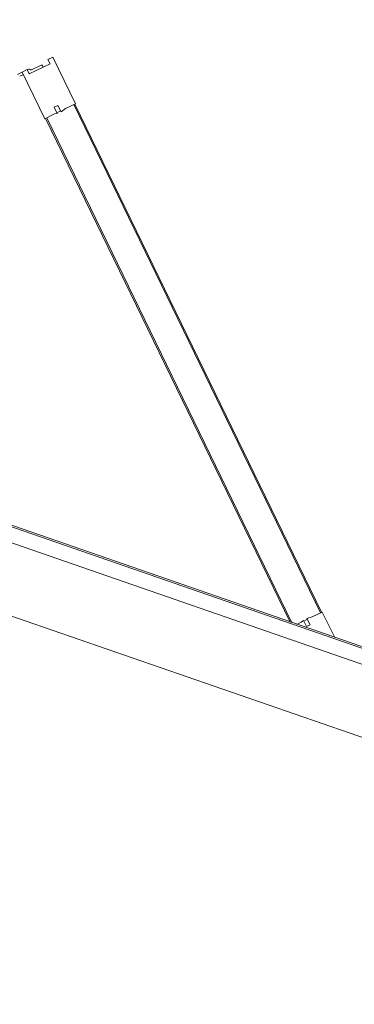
# Model space of a CAD drawing. Header units: inches. Extents: x 424 to 2043, y -237 to 445.
# Tile 231 of 256: x 713.142 to 713.633, y 11.353 to 12.798. Entities that reach past the tile are written whole.
import ezdxf

# ---------------------------------------------------------------- set-up
doc = ezdxf.new("R2010")
doc.units = ezdxf.units.IN
doc.header["$MEASUREMENT"] = 0
doc.layers.add('A-DOOR', color=31, linetype='Continuous', lineweight=9)
doc.styles.get("Standard").update_dxf_attribs({"font": 'arial.ttf'})
doc.dimstyles.new('ISO-25', dxfattribs={"dimtxt": 1.2, "dimasz": 0.5, "dimexe": 0.8, "dimexo": 50, "dimtad": 1, "dimtoh": 1, "dimdec": 1, "dimdsep": 46, "dimtxsty": 'Standard', "dimblk": 'ARCHTICK', "dimcen": 2.5, "dimadec": 0, "dimazin": 0, "dimtfac": 1, "dimtdec": 1, "dimtmove": 0, "dimatfit": 3, "dimldrblk": 'ARCHTICK', "dimfxl": 1, "dimfxlon": 1, "dimarcsym": 0})

# ---------------------------------------------------------------- blocks, each defined once
blk = doc.blocks.new('5-panel_Bi-fold_external_door_10806 - Type 1-V7-اول')
at = {"layer": 'A-DOOR'}
for p, q in [((-1.5305, 0.7449), (-1.5362, 0.7393)), ((-1.5362, 0.7393), (-1.5312, 0.7343)), ((-1.4768, 0.6912), (-1.5305, 0.7449)), ((-1.5312, 0.7343), (-1.5553, 0.7103)), ((-1.5429, 0.7284), (-1.554, 0.7173)), ((-1.539, 0.7266), (-1.5407, 0.7284)), ((-1.539, 0.7266), (-1.5407, 0.7284)), ((-1.539, 0.7266), (-1.5407, 0.7284)), ((-1.5657, 0.7094), (-1.5713, 0.7039)), ((-1.5602, 0.7153), (-1.5659, 0.7096)), ((-1.5659, 0.7096), (-1.5121, 0.6558)), ((-1.5553, 0.7103), (-1.5602, 0.7153)), ((-1.5586, 0.7165), (-1.56, 0.7151)), ((-1.5673, 0.7025), (-1.5631, 0.7068)), ((-1.5045, 0.6762), (-1.5003, 0.6804)), ((-1.5003, 0.6804), (-1.493, 0.6731)), ((-1.493, 0.6731), (-1.4883, 0.6797)), ((-1.4883, 0.6797), (-1.4768, 0.6912)), ((-1.4789, 0.6891), (-1.4775, 0.6905)), ((-1.4789, 0.6891), (-0.8926, 0.1027)), ((-1.4775, 0.6905), (-0.8912, 0.1042)), ((-1.5121, 0.6558), (-1.501, 0.667)), ((-1.4974, 0.6691), (-1.5045, 0.6762)), ((-1.501, 0.667), (-1.4974, 0.6691)), ((-1.4982, 0.6698), (-1.4939, 0.6741)), ((-1.5114, 0.6566), (-1.51, 0.658)), ((-1.5114, 0.6566), (-0.9303, 0.0755)), ((-1.51, 0.658), (-0.9275, 0.0755)), ((-0.8905, 0.1049), (-0.902, 0.0933)), ((-0.8912, 0.1042), (-0.8926, 0.1027)), ((-0.861, 0.0755), (-0.8905, 0.1049)), ((-0.9076, 0.0877), (-0.9118, 0.0835)), ((-0.902, 0.0933), (-0.9086, 0.0887)), ((-0.9086, 0.0887), (-0.9012, 0.0814)), ((2.581, 0.0759), (-2.331, 0.0759)), ((2.581, 0.0737), (-2.331, 0.0737)), ((-0.9147, 0.0807), (-0.9199, 0.0755)), ((-0.9126, 0.0842), (-0.9147, 0.0807)), ((-0.9055, 0.0771), (-0.9126, 0.0842)), ((-0.9012, 0.0814), (-0.9055, 0.0771)), ((-2.331, 0.0516), (2.581, 0.0516)), ((-2.331, -0.05), (2.581, -0.05))]:
    blk.add_line(p, q, dxfattribs=at)
for centre, radius, start, end in [((-1.5418, 0.7273), 0.0015, 45, 135), ((-1.5418, 0.7273), 0.0015, 45, 135), ((-1.5418, 0.7273), 0.0015, 45, 135), ((-1.5572, 0.7151), 0.002, 63.21, 135), ((-1.5572, 0.7151), 0.002, 91.926, 135), ((-1.5572, 0.7151), 0.002, 91.926, 135), ((-1.5554, 0.7187), 0.002, 243.21, 315), ((-1.5554, 0.7187), 0.002, 243.21, 300.642), ((-1.5554, 0.7187), 0.002, 243.21, 300.642), ((-1.5553, 0.7117), 0.001, 255, 300), ((-1.5553, 0.7117), 0.001, 255, 300), ((-1.5553, 0.7117), 0.001, 255, 300)]:
    blk.add_arc(centre, radius, start, end, dxfattribs=at)
blk = doc.blocks.new('_ArchTick')
at = {"color": 0, "linetype": 'ByBlock', "const_width": 0.15}
blk.add_lwpolyline([(-0.5, -0.5), (0.5, 0.5)], dxfattribs=at)
blk = doc.blocks.new('*D952')
at = {"color": 0, "lineweight": -2, "transparency": 16777216}
for p, q in [((701.8886, 23.5168), (701.6126, 22.7659)), ((701.8886, 23.5168), (732.6678, 12.2021)), ((732.6678, 12.2021), (732.3918, 11.4512))]:
    blk.add_line(p, q, dxfattribs=at)
at = {"layer": 'Defpoints', "color": 0, "transparency": 16777216}
for p in [(701.9132, 23.5838), (732.6924, 12.2691), (732.6678, 12.2021)]:
    blk.add_point(p, dxfattribs=at)
at = {"color": 0, "lineweight": -2, "transparency": 16777216, "xscale": 0.5, "yscale": 0.5, "zscale": 0.5}
for p, rotation in [((701.8886, 23.5168), 159.8161821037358), ((732.6678, 12.2021), 339.8161821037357)]:
    blk.add_blockref('_ArchTick', p, dxfattribs=dict(at, rotation=rotation))
at = {"color": 0, "transparency": 16777216, "insert": (717.7054, 19.0215), "char_height": 1.2, "attachment_point": 5, "rotation": 339.8162}
blk.add_mtext('32.8', dxfattribs=at)

msp = doc.modelspace()

# ---------------------------------------------------------------- block references
at = {"layer": 'A-DOOR', "rotation": 340.8941701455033}
msp.add_blockref('5-panel_Bi-fold_external_door_10806 - Type 1-V7-اول', (714.3926, 11.5379), dxfattribs=at)

# ---------------------------------------------------------------- dimensions: what is measured, and where the dimension line sits
dim = msp.add_aligned_dim(p1=(701.9132, 23.5838), p2=(732.6924, 12.2691), distance=-0.0714, dimstyle='ISO-25')
dim.commit()
dim.dimension.update_dxf_attribs({"geometry": '*D952', "text_midpoint": (717.7054, 19.0215)})

doc.saveas('drawing.dxf')
